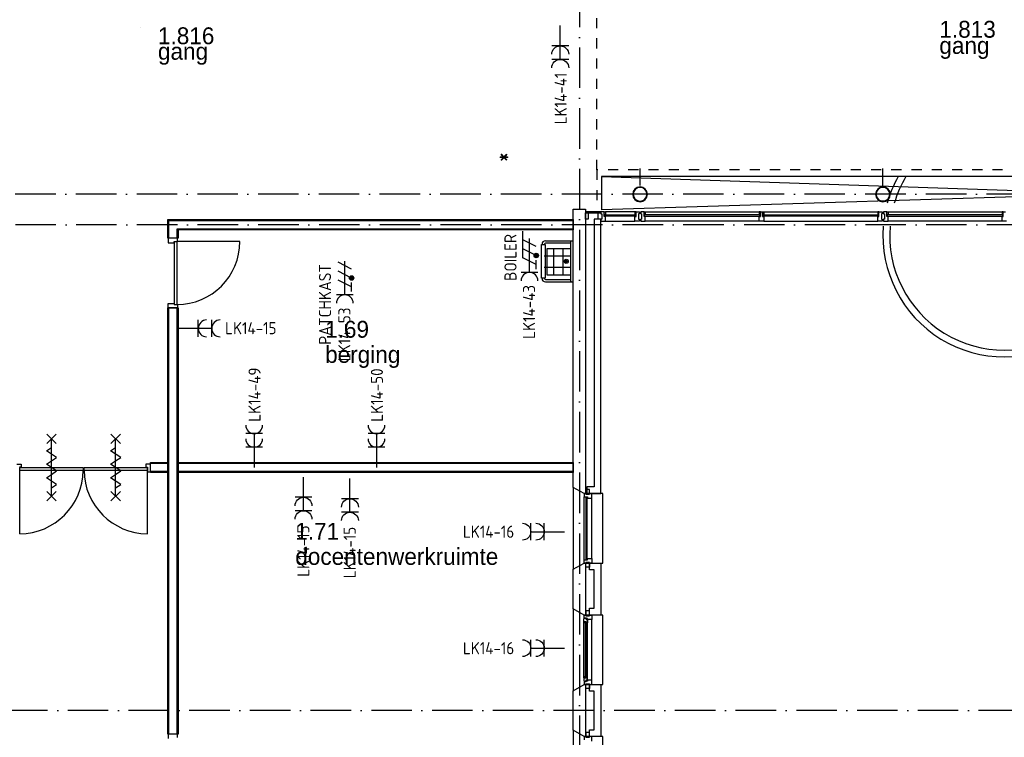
# Model space of a CAD drawing. Header units: millimetres. Extents: x -6587 to 112885, y 244 to 84344.
# Tile 11 of 50: x 25477 to 40075, y 34108 to 44743. Entities that reach past the tile are written whole.
import ezdxf
from ezdxf.enums import TextEntityAlignment as Align

# ---------------------------------------------------------------- set-up
doc = ezdxf.new("R2010")
doc.units = ezdxf.units.MM
doc.header["$LTSCALE"] = 100
doc.linetypes.add('DASHDOT', pattern=[9, 6, -1.5, 0, -1.5])
doc.linetypes.add('DASHED', pattern=[3, 1.5, -1.5])
doc.layers.get('0').update_dxf_attribs({"linetype": 'CONTINUOUS'})
for name, color, linetype in [('AL$1----_ALGEMEEN', 7, 'CONTINUOUS'), ('AL$7----_STRAMIEN', 1, 'DASHDOT'), ('AL21----_BUITENWAND', 4, 'CONTINUOUS'), ('AL21K---_ISOLATIE', 1, 'CONTINUOUS'), ('AL22----_BINNENWAND', 7, 'CONTINUOUS'), ('AL23----_VLOEREN', 4, 'CONTINUOUS'), ('AL28----_KONSTRUKTIE', 3, 'CONTINUOUS'), ('AL31----_BUITENKOZ', 7, 'CONTINUOUS'), ('AL32----_BINNENKOZ', 7, 'CONTINUOUS'), ('AL32----_DRAAIRICHTING', 1, 'CONTINUOUS'), ('AL34----_BALUSTRADES', 4, 'DASHED'), ('AL65----_BEVEILIGING', 7, 'CONTINUOUS'), ('AL74----_INRSANITAIR', 7, 'CONTINUOUS'), ('ALXOU---_GLAS', 7, 'CONTINUOUS'), ('BOUW', 8, 'CONTINUOUS'), ('EB62203-_ATTRIB', 2, 'CONTINUOUS'), ('EB63103-_ATTRIB', 2, 'CONTINUOUS'), ('EL62203-_KRACHT-WCD230', 3, 'CONTINUOUS'), ('EL63103-_LICHT-WCD230V', 3, 'CONTINUOUS'), ('MAATV-SPARING', 1, 'CONTINUOUS')]:
    doc.layers.add(name, color=color, linetype=linetype)
doc.styles.add('1_8', font='iso', dxfattribs={"width": 0.7, "height": 1.8})
doc.styles.add('BURO-025', font='BUROFONT.shx', dxfattribs={"height": 250})
doc.styles.add('NORATT', font='isocp.shx')
doc.styles.get("Standard").update_dxf_attribs({"font": 'iso.shx'})

# ---------------------------------------------------------------- blocks, each defined once
blk = doc.blocks.new('ES3W2A')
for p, q in [((1.25, 2), (-1.25, 2)), ((1.25, 2), (-1.25, 2)), ((0, 2), (0, -3)), ((0, 2), (0, -3)), ((1.25, 0), (-1.25, 0)), ((1.25, 0), (-1.25, 0))]:
    blk.add_line(p, q)
for centre in [(0, 3.25), (0, 3.25), (0, 1.25), (0, 1.25)]:
    blk.add_arc(centre, 1.25, 180, 0)
for tag, style, flags, p in [('VERMOGEN', 'NORATT', 9, (-2.5, 5)), ('VERMOGEN', '1_8', 9, (-2.5, 5)), ('GROEP', 'NORATT', 8, (0, 5)), ('GROEP', '1_8', 8, (0, 5)), ('SCHAK', 'NORATT', 8, (2.5, 5)), ('SCHAK', '1_8', 8, (2.5, 5)), ('GELIJK', 'NORATT', 9, (5, 5)), ('GELIJK', '1_8', 9, (5, 5)), ('KAST', 'NORATT', 9, (7, 5)), ('KAST', '1_8', 9, (7, 5)), ('TAL', 'NORATT', 8, (2.5, 5)), ('TAL', '1_8', 8, (2.5, 5))]:
    blk.add_attdef(tag, text='', height=1.8, rotation=90, dxfattribs=dict(style=style, flags=flags)).set_placement(p, align=Align.MIDDLE_CENTER)
at = {"width": 0.7, "flags": 8}
for style in ['NORATT', '1_8']:
    blk.add_attdef('DOEL', text='', height=1.8, rotation=90, dxfattribs=dict(at, style=style)).set_placement((-2.5, 5), align=Align.MIDDLE_LEFT)
at = {"flags": 9}
for style in ['NORATT', '1_8']:
    blk.add_attdef('M_CODE', text='', height=1.8, dxfattribs=dict(at, style=style)).set_placement((0, 0), align=Align.MIDDLE_CENTER)
blk = doc.blocks.new('ES2W2A')
at = {"color": 0}
for p, q in [((-1.25, 2), (1.25, 2)), ((0, 2), (0, -3))]:
    blk.add_line(p, q, dxfattribs=at)
at = {"color": 1}
for p, q in [((-1, 1.5), (-1, 0.17)), ((-1, 0.83), (1, -0.17)), ((-1.2, -0.77), (-1.2, -0.23)), ((-1.07, -0.83), (-1.07, -0.17)), ((-1, -0.5), (1, -1.5)), ((-0.93, -0.83), (-0.93, -0.17)), ((-0.8, -0.77), (-0.8, -0.23)), ((-1, -1.83), (1, -2.83))]:
    blk.add_line(p, q, dxfattribs=at)
blk.add_circle((-1, -0.5), 0.333, dxfattribs=at)
at = {"color": 0}
blk.add_arc((0, 3.25), 1.25, 180, 0, dxfattribs=at)
at = {"style": '1_8'}
for tag, flags, p in [('VERMOGEN', 9, (-2.5, 5)), ('GROEP', 8, (0, 5)), ('SCHAK', 8, (2.5, 5)), ('GELIJK', 9, (5, 5)), ('KAST', 9, (7, 5)), ('TAL', 8, (2.5, 5))]:
    blk.add_attdef(tag, text='', height=1.8, rotation=90, dxfattribs=dict(at, flags=flags)).set_placement(p, align=Align.MIDDLE_CENTER)
at = {"style": '1_8', "width": 0.7, "flags": 8}
blk.add_attdef('DOEL', text='', height=1.8, rotation=90, dxfattribs=at).set_placement((-2.5, 5), align=Align.MIDDLE_LEFT)
at = {"style": '1_8', "flags": 9}
blk.add_attdef('M_CODE', text='', height=1.8, dxfattribs=at).set_placement((0, 0), align=Align.MIDDLE_CENTER)

msp = doc.modelspace()

# ---------------------------------------------------------------- linework, layer by layer
at = {"color": 8, "linetype": 'Continuous'}
for p, q in [((25432.8, 38158), (25499.8, 38158)), ((25499.8, 38111), (25476.3, 38111)), ((25499.8, 38158), (25499.8, 38111)), ((27416.8, 38158), (27349.8, 38158)), ((27349.8, 38158), (27349.8, 38111)), ((27349.8, 38111), (27371.3, 38111)), ((27371.3, 38111), (27371.3, 38044)), ((27416.8, 38044), (27416.8, 38158)), ((25478.3, 37123.5), (25478.3, 38064)), ((27371.3, 37123.5), (27371.3, 38064)), ((27371.3, 38044), (27416.8, 38044))]:
    msp.add_line(p, q, dxfattribs=at)
for centre, start, end in [((25469.4, 38072.9), 270.53799, 359.46201), ((27380.3, 38072.9), 180.53799, 269.46201)]:
    msp.add_arc(centre, 949.5, start, end, dxfattribs=at)
at = {"layer": 'AL$1----_ALGEMEEN', "color": 8}
for radius, start, end in [(1800, 151.00572, 164.56701), (1700, 149.12043, 163.63444), (1800, 175.53916, 4.46084), (1700, 175.27617, 4.72383)]:
    msp.add_arc((40075.2, 41545), radius, start, end, dxfattribs=at)
at = {"layer": 'AL$7----_STRAMIEN', "color": 1}
for p, q in [((33774.8, 76734.4), (33774.8, 7509.2)), ((76417.2, 42155), (4672.8, 42155)), ((81821.1, 41705), (3582.8, 41705)), ((94298.3, 34506.8), (16060, 34506.8))]:
    msp.add_line(p, q, dxfattribs=at)
at = {"layer": 'AL21----_BUITENWAND', "color": 8}
for p, q in [((33994.8, 41785), (33994.8, 37820)), ((34094.8, 41785), (33994.8, 41785)), ((34094.8, 37720), (34094.8, 41785)), ((33994.8, 37820), (33884.8, 37820)), ((33884.8, 37820), (33884.8, 37720)), ((33884.8, 37720), (34094.8, 37720)), ((33925.8, 36590), (33925.8, 36690)), ((33925.8, 36690), (34094.8, 36690)), ((34094.8, 36690), (34094.8, 35920)), ((33994.8, 36590), (33925.8, 36590)), ((33994.8, 36020), (33994.8, 36590)), ((33925.8, 36020), (33994.8, 36020)), ((33925.8, 35920), (33925.8, 36020)), ((34094.8, 35920), (33925.8, 35920)), ((33925.8, 34790), (33925.8, 34890)), ((33925.8, 34890), (34094.8, 34890)), ((34094.8, 34890), (34094.8, 34120)), ((33994.8, 34790), (33925.8, 34790)), ((33994.8, 34220), (33994.8, 34790)), ((33925.8, 34220), (33994.8, 34220)), ((33925.8, 34120), (33925.8, 34220)), ((34094.8, 34120), (33925.8, 34120))]:
    msp.add_line(p, q, dxfattribs=at)
at = {"layer": 'AL21K---_ISOLATIE', "color": 8, "linetype": 'Continuous'}
for p, q in [((33864.8, 36590), (33864.8, 36020)), ((33864.8, 34790), (33864.8, 34220))]:
    msp.add_line(p, q, dxfattribs=at)
at = {"layer": 'AL22----_BINNENWAND', "color": 8}
for p, q in [((27674.8, 41505), (27674.8, 41780)), ((27674.8, 41780), (33684.8, 41780)), ((33684.8, 41780), (33684.8, 41630)), ((33684.8, 41630), (27824.8, 41630)), ((27824.8, 41630), (27824.8, 41505)), ((27824.8, 41505), (27674.8, 41505)), ((27674.8, 34156.1), (27674.8, 40471)), ((27674.8, 40471), (27824.8, 40471)), ((27824.8, 40471), (27824.8, 34156.1)), ((27416.8, 38030), (27416.8, 38180)), ((27416.8, 38180), (27674.8, 38180)), ((27674.8, 38180), (27674.8, 38030)), ((27824.8, 38030), (27824.8, 38180)), ((27824.8, 38180), (33684.8, 38180)), ((33684.8, 38180), (33684.8, 38030)), ((27674.8, 38030), (27416.8, 38030)), ((33684.8, 38030), (27824.8, 38030)), ((27824.8, 34156.1), (27674.8, 34156.1))]:
    msp.add_line(p, q, dxfattribs=at)
at = {"layer": 'AL22----_BINNENWAND', "color": 8, "linetype": 'Continuous'}
for p, q in [((27689.8, 41505), (27689.8, 41765)), ((27689.8, 41765), (33684.8, 41765)), ((27809.8, 41505), (27809.8, 41645)), ((27809.8, 41645), (33684.8, 41645)), ((27689.8, 34156.1), (27689.8, 40471)), ((27809.8, 34156.1), (27809.8, 40471)), ((27674.8, 38165), (27416.8, 38165)), ((33684.8, 38165), (27824.8, 38165)), ((27674.8, 38045), (27416.8, 38045)), ((33684.8, 38045), (27824.8, 38045))]:
    msp.add_line(p, q, dxfattribs=at)
at = {"layer": 'AL23----_VLOEREN', "color": 8}
for p, q in [((49649.8, 42417.5), (34104.8, 42417.5)), ((34104.8, 42417.5), (34104.8, 41924)), ((34104.8, 42417.5), (49555, 41895)), ((49649.8, 42417.5), (34104.8, 41924))]:
    msp.add_line(p, q, dxfattribs=at)
at = {"layer": 'AL28----_KONSTRUKTIE', "color": 8, "linetype": 'Continuous'}
for p, q in [((27274.8, 44622.8), (27274.8, 44622.8)), ((27274.8, 44622.8), (27274.8, 44622.8)), ((33684.8, 37812.4), (33684.8, 41935)), ((33684.8, 41935), (33864.8, 41935)), ((33864.8, 41935), (33864.8, 37720)), ((33844.8, 37720), (33684.8, 37812.4)), ((33864.8, 37720), (33844.8, 37720))]:
    msp.add_line(p, q, dxfattribs=at)
at = {"layer": 'AL28----_KONSTRUKTIE', "color": 8}
for p, q in [((34674.8, 42285.5), (34674.8, 42538.5)), ((38274.8, 42285.5), (38274.8, 42538.5)), ((33684.8, 36597.6), (33844.8, 36690)), ((33844.8, 36690), (33864.8, 36690)), ((33864.8, 36690), (33864.8, 35920)), ((33684.8, 36012.4), (33684.8, 36597.6)), ((33844.8, 35920), (33684.8, 36012.4)), ((33864.8, 35920), (33844.8, 35920)), ((33684.8, 34797.6), (33844.8, 34890)), ((33844.8, 34890), (33864.8, 34890)), ((33864.8, 34890), (33864.8, 34120)), ((33684.8, 34212.4), (33684.8, 34797.6)), ((33844.8, 34120), (33684.8, 34212.4)), ((33864.8, 34120), (33844.8, 34120))]:
    msp.add_line(p, q, dxfattribs=at)
for centre, radius, start, end in [((34674.8, 42155), 109.5, 0, 180), ((34674.8, 42155), 101.5, 0, 180), ((38274.8, 42155), 109.5, 0, 180), ((38274.8, 42155), 101.5, 0, 180), ((34674.8, 42155), 109.5, 180, 0), ((34674.8, 42155), 101.5, 180, 0), ((38274.8, 42155), 109.5, 180, 0), ((38274.8, 42155), 101.5, 180, 0)]:
    msp.add_arc(centre, radius, start, end, dxfattribs=at)
at = {"layer": 'AL31----_BUITENKOZ', "color": 8}
for p, q in [((34089.8, 41895), (33864.8, 41895)), ((33864.8, 41895), (33864.8, 41880)), ((34089.8, 41880), (34089.8, 41895)), ((34144.8, 41895), (34094.8, 41895)), ((34094.8, 41895), (34094.8, 41865.5)), ((34144.8, 41857), (34144.8, 41895)), ((34144.8, 41895), (34161.8, 41895)), ((34144.8, 41828), (34144.8, 41895)), ((34598.8, 41895), (34161.8, 41895)), ((34161.8, 41895), (34161.8, 41857)), ((34615.8, 41895), (34598.8, 41895)), ((34598.8, 41895), (34598.8, 41857)), ((34615.8, 41857), (34615.8, 41895)), ((34615.8, 41828), (34615.8, 41895)), ((34615.8, 41895), (34665.8, 41895)), ((34665.8, 41895), (34665.8, 41865.5)), ((34733.8, 41895), (34683.8, 41895)), ((34683.8, 41895), (34683.8, 41865.5)), ((34733.8, 41857), (34733.8, 41895)), ((34733.8, 41895), (34750.8, 41895)), ((34733.8, 41828), (34733.8, 41895)), ((34750.8, 41895), (34750.8, 41857)), ((34750.8, 41895), (36441.3, 41895)), ((36458.3, 41895), (36441.3, 41895)), ((36441.3, 41895), (36441.3, 41857)), ((36458.3, 41857), (36458.3, 41895)), ((36458.3, 41828), (36458.3, 41895)), ((36458.3, 41895), (36491.3, 41895)), ((36491.3, 41895), (36491.3, 41828)), ((36491.3, 41857), (36491.3, 41895)), ((36491.3, 41895), (36508.3, 41895)), ((36508.3, 41895), (38198.8, 41895)), ((36508.3, 41895), (36508.3, 41857)), ((38215.8, 41895), (38198.8, 41895)), ((38198.8, 41895), (38198.8, 41857)), ((38215.8, 41857), (38215.8, 41895)), ((38215.8, 41828), (38215.8, 41895)), ((38215.8, 41895), (38265.8, 41895)), ((38265.8, 41895), (38265.8, 41865.5)), ((38333.8, 41895), (38283.8, 41895)), ((38283.8, 41895), (38283.8, 41865.5)), ((38333.8, 41857), (38333.8, 41895)), ((38333.8, 41895), (38350.8, 41895)), ((38333.8, 41828), (38333.8, 41895)), ((38350.8, 41895), (38350.8, 41857)), ((38350.8, 41895), (40041.3, 41895)), ((40058.3, 41895), (40041.3, 41895)), ((40041.3, 41895), (40041.3, 41857)), ((40058.3, 41857), (40058.3, 41895)), ((40058.3, 41828), (40058.3, 41895)), ((40058.3, 41895), (40091.3, 41895)), ((33864.8, 41880), (33905.8, 41880)), ((33864.8, 41786), (33864.8, 41880)), ((33864.8, 41880), (34089.8, 41880)), ((33905.8, 41786), (33864.8, 41786)), ((33905.8, 41880), (33905.8, 41786)), ((34094.8, 41865.5), (34108.8, 41865.5)), ((34108.8, 41785.5), (34094.8, 41785.5)), ((34094.8, 41785.5), (34094.8, 41756)), ((34094.8, 41756), (34161.8, 41756)), ((34108.8, 41865.5), (34108.8, 41785.5)), ((34161.8, 41857), (34144.8, 41857)), ((34144.8, 41828), (34144.8, 41857)), ((34144.8, 41857), (34161.8, 41857)), ((34161.8, 41828), (34144.8, 41828)), ((34161.8, 41828), (34144.8, 41828)), ((34161.8, 41853), (34148.8, 41853)), ((34148.8, 41853), (34148.8, 41832)), ((34148.8, 41832), (34161.8, 41832)), ((34161.8, 41857), (34161.8, 41853)), ((34161.8, 41832), (34161.8, 41828)), ((34161.8, 41756), (34161.8, 41828)), ((34161.8, 41756), (34598.8, 41756)), ((34598.8, 41857), (34615.8, 41857)), ((34598.8, 41857), (34598.8, 41853)), ((34615.8, 41857), (34598.8, 41857)), ((34598.8, 41853), (34611.8, 41853)), ((34611.8, 41832), (34598.8, 41832)), ((34598.8, 41832), (34598.8, 41828)), ((34598.8, 41828), (34615.8, 41828)), ((34598.8, 41828), (34615.8, 41828)), ((34598.8, 41756), (34598.8, 41828)), ((34665.8, 41756), (34598.8, 41756)), ((34611.8, 41853), (34611.8, 41832)), ((34615.8, 41828), (34615.8, 41857)), ((34665.8, 41865.5), (34651.8, 41865.5)), ((34651.8, 41865.5), (34651.8, 41785.5)), ((34651.8, 41785.5), (34665.8, 41785.5)), ((34665.8, 41785.5), (34665.8, 41756)), ((34683.8, 41865.5), (34697.8, 41865.5)), ((34697.8, 41785.5), (34683.8, 41785.5)), ((34683.8, 41785.5), (34683.8, 41756)), ((34683.8, 41756), (34750.8, 41756)), ((34697.8, 41865.5), (34697.8, 41785.5)), ((34750.8, 41857), (34733.8, 41857)), ((34733.8, 41828), (34733.8, 41857)), ((34733.8, 41857), (34750.8, 41857)), ((34750.8, 41828), (34733.8, 41828)), ((34750.8, 41828), (34733.8, 41828)), ((34750.8, 41853), (34737.8, 41853)), ((34737.8, 41853), (34737.8, 41832)), ((34737.8, 41832), (34750.8, 41832)), ((34750.8, 41857), (34750.8, 41853)), ((34750.8, 41832), (34750.8, 41828)), ((34750.8, 41756), (34750.8, 41828)), ((36441.3, 41756), (34750.8, 41756)), ((36441.3, 41857), (36441.3, 41853)), ((36458.3, 41857), (36441.3, 41857)), ((36441.3, 41857), (36458.3, 41857)), ((36441.3, 41853), (36454.3, 41853)), ((36454.3, 41832), (36441.3, 41832)), ((36441.3, 41832), (36441.3, 41828)), ((36441.3, 41828), (36458.3, 41828)), ((36441.3, 41756), (36441.3, 41828)), ((36441.3, 41828), (36458.3, 41828)), ((36508.3, 41756), (36441.3, 41756)), ((36454.3, 41853), (36454.3, 41832)), ((36458.3, 41828), (36458.3, 41857)), ((36491.3, 41828), (36491.3, 41857)), ((36491.3, 41857), (36508.3, 41857)), ((36508.3, 41857), (36491.3, 41857)), ((36491.3, 41828), (36508.3, 41828)), ((36508.3, 41828), (36491.3, 41828)), ((36508.3, 41853), (36495.3, 41853)), ((36495.3, 41853), (36495.3, 41832)), ((36495.3, 41832), (36508.3, 41832)), ((36508.3, 41857), (36508.3, 41853)), ((36508.3, 41832), (36508.3, 41828)), ((36508.3, 41828), (36508.3, 41756)), ((36508.3, 41756), (38198.8, 41756)), ((38198.8, 41857), (38215.8, 41857)), ((38198.8, 41857), (38198.8, 41853)), ((38215.8, 41857), (38198.8, 41857)), ((38198.8, 41853), (38211.8, 41853)), ((38211.8, 41832), (38198.8, 41832)), ((38198.8, 41832), (38198.8, 41828)), ((38198.8, 41828), (38215.8, 41828)), ((38198.8, 41756), (38198.8, 41828)), ((38198.8, 41828), (38215.8, 41828)), ((38265.8, 41756), (38198.8, 41756)), ((38211.8, 41853), (38211.8, 41832)), ((38215.8, 41828), (38215.8, 41857)), ((38265.8, 41865.5), (38251.8, 41865.5)), ((38251.8, 41865.5), (38251.8, 41785.5)), ((38251.8, 41785.5), (38265.8, 41785.5)), ((38265.8, 41785.5), (38265.8, 41756)), ((38283.8, 41865.5), (38297.8, 41865.5)), ((38297.8, 41785.5), (38283.8, 41785.5)), ((38283.8, 41785.5), (38283.8, 41756)), ((38283.8, 41756), (38350.8, 41756)), ((38297.8, 41865.5), (38297.8, 41785.5)), ((38350.8, 41857), (38333.8, 41857)), ((38333.8, 41828), (38333.8, 41857)), ((38333.8, 41857), (38350.8, 41857)), ((38350.8, 41828), (38333.8, 41828)), ((38350.8, 41828), (38333.8, 41828)), ((38350.8, 41853), (38337.8, 41853)), ((38337.8, 41853), (38337.8, 41832)), ((38337.8, 41832), (38350.8, 41832)), ((38350.8, 41857), (38350.8, 41853)), ((38350.8, 41832), (38350.8, 41828)), ((38350.8, 41756), (38350.8, 41828)), ((40041.3, 41756), (38350.8, 41756)), ((40041.3, 41857), (40041.3, 41853)), ((40058.3, 41857), (40041.3, 41857)), ((40041.3, 41857), (40058.3, 41857)), ((40041.3, 41853), (40054.3, 41853)), ((40054.3, 41832), (40041.3, 41832)), ((40041.3, 41832), (40041.3, 41828)), ((40041.3, 41828), (40058.3, 41828)), ((40041.3, 41756), (40041.3, 41828)), ((40041.3, 41828), (40058.3, 41828)), ((40108.3, 41756), (40041.3, 41756)), ((40054.3, 41853), (40054.3, 41832)), ((40058.3, 41828), (40058.3, 41857)), ((33844.8, 37720), (33684.8, 37812.4)), ((33684.8, 37812.4), (33684.8, 36597.6)), ((34124.8, 37720), (33844.8, 37720)), ((33844.8, 36740), (33844.8, 37670)), ((33925.8, 37781), (33869.8, 37781)), ((33869.8, 37781), (33869.8, 37710)), ((33869.8, 37710), (33925.8, 37710)), ((33925.8, 37710), (33925.8, 37781)), ((34124.8, 36690), (34124.8, 37720)), ((33958.8, 36757), (33958.8, 37653)), ((33684.8, 36597.6), (33844.8, 36690)), ((33844.8, 36690), (34124.8, 36690)), ((33869.8, 36700), (33925.8, 36700)), ((33869.8, 36629), (33869.8, 36700)), ((33925.8, 36700), (33925.8, 36629)), ((33925.8, 36629), (33869.8, 36629)), ((33844.8, 35920), (33684.8, 36012.4)), ((33684.8, 36012.4), (33684.8, 34797.6)), ((34124.8, 35920), (33844.8, 35920)), ((33844.8, 35920), (33869.8, 35920)), ((33844.8, 35876), (33844.8, 35920)), ((33925.8, 35981), (33869.8, 35981)), ((33869.8, 35981), (33869.8, 35910)), ((33869.8, 35920), (33869.8, 35910)), ((33869.8, 35910), (33925.8, 35910)), ((33869.8, 35910), (33925.8, 35910)), ((33925.8, 35910), (33925.8, 35981)), ((33925.8, 35910), (33925.8, 35920)), ((33925.8, 35920), (33958.8, 35920)), ((33958.8, 35920), (33958.8, 35853)), ((34124.8, 34890), (34124.8, 35920)), ((33841.8, 35863.3), (33846.1, 35865.7)), ((33841.8, 35820.8), (33841.8, 35863.3)), ((33882.8, 35820.8), (33841.8, 35820.8)), ((33841.8, 34989.2), (33841.8, 35820.8)), ((33844.1, 35820.8), (33857.7, 35820.8)), ((33844.1, 35803.8), (33844.1, 35820.8)), ((33857.7, 35803.8), (33844.1, 35803.8)), ((33880.8, 35876), (33844.8, 35876)), ((33846.1, 35865.7), (33846.1, 35872.8)), ((33846.1, 35872.8), (33875.8, 35872.8)), ((33857.7, 35820.8), (33857.7, 35803.8)), ((33875.8, 35872.8), (33875.8, 35850.3)), ((33875.8, 35850.3), (33880.8, 35850.3)), ((33880.8, 35870), (33880.8, 35876)), ((33895.8, 35870), (33880.8, 35870)), ((33880.8, 35850.3), (33880.8, 35858.3)), ((33880.8, 35858.3), (33895.8, 35858.3)), ((33882.8, 35803.8), (33882.8, 35820.8)), ((33895.8, 35805.9), (33882.8, 35803.8)), ((33895.8, 35853), (33895.8, 35870)), ((33895.8, 35858.3), (33895.8, 35853)), ((33958.8, 35853), (33895.8, 35853)), ((33895.8, 35853), (33895.8, 35805.9)), ((33895.8, 35004.1), (33895.8, 35805.9)), ((33958.8, 34957), (33958.8, 35853)), ((33684.8, 34797.6), (33844.8, 34890)), ((33882.8, 34989.2), (33841.8, 34989.2)), ((33841.8, 34989.2), (33841.8, 34946.7)), ((33841.8, 34946.7), (33846.1, 34944.2)), ((33857.7, 35006.2), (33844.1, 35006.2)), ((33844.1, 35006.2), (33844.1, 34989.2)), ((33844.1, 34989.2), (33857.7, 34989.2)), ((33880.8, 34934), (33844.8, 34934)), ((33844.8, 34934), (33844.8, 34890)), ((33844.8, 34890), (34124.8, 34890)), ((33844.8, 34890), (33869.8, 34890)), ((33846.1, 34944.2), (33846.1, 34937.2)), ((33846.1, 34937.2), (33875.8, 34937.2)), ((33857.7, 34989.2), (33857.7, 35006.2)), ((33869.8, 34900), (33925.8, 34900)), ((33869.8, 34829), (33869.8, 34900)), ((33869.8, 34890), (33869.8, 34900)), ((33869.8, 34900), (33925.8, 34900)), ((33875.8, 34937.2), (33875.8, 34959.7)), ((33875.8, 34959.7), (33880.8, 34959.7)), ((33880.8, 34959.7), (33880.8, 34951.7)), ((33880.8, 34951.7), (33895.8, 34951.7)), ((33895.8, 34940), (33880.8, 34940)), ((33880.8, 34940), (33880.8, 34934)), ((33895.8, 35004.1), (33882.8, 35006.2)), ((33882.8, 35006.2), (33882.8, 34989.2)), ((33895.8, 34957), (33895.8, 35004.1)), ((33958.8, 34957), (33895.8, 34957)), ((33895.8, 34957), (33895.8, 34940)), ((33895.8, 34951.7), (33895.8, 34957)), ((33925.8, 34900), (33925.8, 34829)), ((33925.8, 34900), (33925.8, 34890)), ((33925.8, 34890), (33958.8, 34890)), ((33958.8, 34890), (33958.8, 34957)), ((33925.8, 34829), (33869.8, 34829)), ((33844.8, 34120), (33684.8, 34212.4)), ((33684.8, 34212.4), (33684.8, 32997.6)), ((33925.8, 34181), (33869.8, 34181)), ((33869.8, 34181), (33869.8, 34110)), ((33925.8, 34110), (33925.8, 34181)), ((34124.8, 34120), (33844.8, 34120)), ((33869.8, 34110), (33925.8, 34110)), ((34124.8, 33090), (34124.8, 34120))]:
    msp.add_line(p, q, dxfattribs=at)
at = {"layer": 'AL31----_BUITENKOZ', "color": 8, "linetype": 'Continuous'}
for p, q in [((34052.8, 41785.5), (34052.8, 41880)), ((34052.8, 41880), (34094.8, 41880)), ((34094.8, 41785.5), (34052.8, 41785.5)), ((34052.8, 41785.5), (34052.8, 41785.5)), ((34094.8, 41880), (34094.8, 41865.5)), ((34094.8, 41865.5), (34108.8, 41865.5)), ((34108.8, 41785.5), (34094.8, 41785.5)), ((34108.8, 41865.5), (34108.8, 41785.5)), ((25478.3, 38064), (25478.3, 38105)), ((25478.3, 38105), (26418.8, 38105)), ((26418.8, 38105), (26418.8, 38064)), ((26430.8, 38064), (26430.8, 38105)), ((26430.8, 38105), (27369.3, 38105)), ((27369.3, 38105), (27369.3, 38064)), ((26418.8, 38064), (25478.3, 38064)), ((27369.3, 38064), (26430.8, 38064)), ((33869.8, 37720), (33844.8, 37720)), ((33844.8, 37720), (33844.8, 37670)), ((33844.8, 37670), (33844.8, 37670)), ((33844.8, 37670), (33895.8, 37670)), ((33869.8, 37710), (33869.8, 37720)), ((33869.8, 37720), (33869.8, 37720)), ((33925.8, 37710), (33869.8, 37710)), ((33891.8, 37665), (33870.8, 37665)), ((33870.8, 37665), (33870.8, 36745)), ((33891.8, 36745), (33891.8, 37665)), ((33895.8, 37670), (33895.8, 37653)), ((33958.8, 37720), (33925.8, 37720)), ((33925.8, 37720), (33925.8, 37710)), ((33958.8, 37653), (33958.8, 37720)), ((33895.8, 37653), (33958.8, 37653)), ((33958.8, 37653), (33958.8, 37653)), ((33958.8, 37653), (33958.8, 37653)), ((33958.8, 37653), (33958.8, 37653)), ((33958.8, 37653), (33958.8, 37653)), ((33844.8, 36740), (33844.8, 36740)), ((33844.8, 36740), (33895.8, 36740)), ((33844.8, 36690), (33844.8, 36740)), ((33869.8, 36690), (33844.8, 36690)), ((33925.8, 36700), (33869.8, 36700)), ((33869.8, 36700), (33869.8, 36690)), ((33869.8, 36690), (33869.8, 36690)), ((33870.8, 36745), (33891.8, 36745)), ((33895.8, 36740), (33895.8, 36757)), ((33895.8, 36757), (33958.8, 36757)), ((33925.8, 36690), (33925.8, 36700)), ((33958.8, 36690), (33925.8, 36690)), ((33958.8, 36757), (33958.8, 36757)), ((33958.8, 36757), (33958.8, 36757)), ((33958.8, 36757), (33958.8, 36757)), ((33958.8, 36757), (33958.8, 36757)), ((33958.8, 36757), (33958.8, 36690)), ((33880.8, 35818.8), (33859.8, 35818.8)), ((33859.8, 35818.8), (33859.8, 34991.2)), ((33880.8, 34991.2), (33880.8, 35818.8)), ((33859.8, 34991.2), (33880.8, 34991.2)), ((33869.8, 34120), (33844.8, 34120)), ((33844.8, 34120), (33844.8, 34070)), ((33869.8, 34110), (33869.8, 34120)), ((33869.8, 34120), (33869.8, 34120)), ((33925.8, 34110), (33869.8, 34110)), ((33958.8, 34120), (33925.8, 34120)), ((33925.8, 34120), (33925.8, 34110)), ((33958.8, 34053), (33958.8, 34120))]:
    msp.add_line(p, q, dxfattribs=at)
at = {"layer": 'AL32----_BINNENKOZ', "color": 8}
for p, q in [((27819.3, 41505), (27680.3, 41505)), ((27680.3, 41505), (27680.3, 41438)), ((27819.3, 41455), (27819.3, 41505)), ((27680.3, 41438), (27768.3, 41438)), ((27768.3, 41455), (27768.3, 40521)), ((27768.3, 41438), (27768.3, 41455)), ((27768.3, 41455), (27819.3, 41455)), ((27808.3, 41455), (27808.3, 40521)), ((27680.3, 40471), (27680.3, 40538)), ((27680.3, 40538), (27768.3, 40538)), ((27819.3, 40471), (27680.3, 40471)), ((27768.3, 40538), (27768.3, 40521)), ((27768.3, 40521), (27819.3, 40521)), ((27819.3, 40521), (27819.3, 40471)), ((27819.3, 34156.1), (27680.3, 34156.1)), ((27680.3, 34156.1), (27680.3, 34089.1)), ((27819.3, 34106.1), (27819.3, 34156.1))]:
    msp.add_line(p, q, dxfattribs=at)
at = {"layer": 'AL32----_DRAAIRICHTING', "color": 8}
msp.add_line((28742.3, 41455), (27808.3, 41455), dxfattribs=at)
msp.add_arc((27808.3, 41455), 934, 270, 0, dxfattribs=at)
at = {"layer": 'AL34----_BALUSTRADES', "color": 8}
for p, q in [((34034.8, 42517.5), (34034.8, 44817.5)), ((49649.8, 42517.5), (34034.8, 42517.5)), ((34034.8, 42517.5), (34034.8, 41924))]:
    msp.add_line(p, q, dxfattribs=at)
at = {"layer": 'AL65----_BEVEILIGING', "color": 8, "linetype": 'Continuous'}
for p, q in [((25878.6, 38460), (26018.6, 38600)), ((26018.6, 38460), (25878.6, 38600)), ((26830.1, 38460), (26970.1, 38600)), ((26970.1, 38460), (26830.1, 38600)), ((25873.6, 38355), (25948.6, 38405)), ((25948.6, 37680), (25948.6, 38530)), ((26825.1, 38355), (26900.1, 38405)), ((26900.1, 37680), (26900.1, 38530)), ((26023.6, 38255), (25873.6, 38355)), ((25948.6, 38205), (26023.6, 38255)), ((26975.1, 38255), (26825.1, 38355)), ((26900.1, 38205), (26975.1, 38255)), ((25873.6, 38155), (25948.6, 38205)), ((26023.6, 38055), (25873.6, 38155)), ((26825.1, 38155), (26900.1, 38205)), ((26975.1, 38055), (26825.1, 38155)), ((25873.6, 37955), (25948.6, 38005)), ((26023.6, 37855), (25873.6, 37955)), ((25948.6, 38005), (26023.6, 38055)), ((26825.1, 37955), (26900.1, 38005)), ((26975.1, 37855), (26825.1, 37955)), ((26900.1, 38005), (26975.1, 38055)), ((25948.6, 37805), (26023.6, 37855)), ((26900.1, 37805), (26975.1, 37855)), ((25878.6, 37610), (26018.6, 37750)), ((26018.6, 37610), (25878.6, 37750)), ((26830.1, 37610), (26970.1, 37750)), ((26970.1, 37610), (26830.1, 37750))]:
    msp.add_line(p, q, dxfattribs=at)
at = {"layer": 'AL74----_INRSANITAIR', "color": 8}
for p, q in [((32930, 41606.3), (32930, 41206.3)), ((33271, 41466.8), (33682.6, 41466.8)), ((33211, 41411.8), (33266, 41411.8)), ((33211, 40911.8), (33211, 41411.8)), ((33221, 41416.8), (33221, 41411.8)), ((33256, 41416.8), (33256, 41411.8)), ((33266, 41411.8), (33266, 40911.8)), ((33636, 41431.8), (33271, 41431.8)), ((33646, 40866.8), (33646, 41456.8)), ((33681, 40866.8), (33681, 41456.8)), ((33581, 41152.2), (33581, 41170.7)), ((33588.9, 41161.8), (33573, 41161.8)), ((33266, 40911.8), (33211, 40911.8)), ((33221, 40911.8), (33221, 40906.8)), ((33256, 40911.8), (33256, 40906.8)), ((33271, 40891.8), (33636, 40891.8)), ((33271, 40856.8), (33671, 40856.8))]:
    msp.add_line(p, q, dxfattribs=at)
at = {"layer": 'AL74----_INRSANITAIR', "color": 8, "linetype": 'Continuous'}
for p, q in [((33641.8, 41348.3), (33290.1, 41348.3)), ((33290.1, 41348.3), (33290.1, 40960.3)), ((33389, 41348.3), (33389, 40960.3)), ((33531.6, 41348.3), (33531.6, 40960.3)), ((33640.2, 41238.1), (33251.3, 41238.1)), ((33636.9, 41068.9), (33254.5, 41068.9)), ((33290.1, 40960.3), (33640.2, 40960.3))]:
    msp.add_line(p, q, dxfattribs=at)
at = {"layer": 'AL74----_INRSANITAIR', "color": 8}
for radius in [30, 20]:
    msp.add_circle((33581, 41161.8), radius, dxfattribs=at)
for centre, radius, start, end in [((33271, 41416.8), 50, 90, 180), ((33271, 41416.8), 15, 90, 180), ((33271, 40906.8), 50, 180, 270), ((33271, 40906.8), 15, 180, 270), ((33636, 40901.8), 10, 270, 0), ((33656, 40866.8), 10, 180, 270), ((33671, 40866.8), 10, 270, 0)]:
    msp.add_arc(centre, radius, start, end, dxfattribs=at)
at = {"layer": 'ALXOU---_GLAS', "color": 8}
for p, q in [((34148.8, 41832), (34148.8, 41853)), ((34148.8, 41853), (34611.8, 41853)), ((34611.8, 41832), (34148.8, 41832)), ((34611.8, 41853), (34611.8, 41832)), ((36454.3, 41853), (34737.8, 41853)), ((34737.8, 41853), (34737.8, 41832)), ((34737.8, 41832), (36454.3, 41832)), ((36454.3, 41832), (36454.3, 41853)), ((36495.3, 41832), (36495.3, 41853)), ((36495.3, 41853), (38211.8, 41853)), ((38211.8, 41832), (36495.3, 41832)), ((38211.8, 41853), (38211.8, 41832)), ((40054.3, 41853), (38337.8, 41853)), ((38337.8, 41853), (38337.8, 41832)), ((38337.8, 41832), (40054.3, 41832)), ((40054.3, 41832), (40054.3, 41853))]:
    msp.add_line(p, q, dxfattribs=at)

# ---------------------------------------------------------------- block references
at = {"layer": 'EL62203-_KRACHT-WCD230'}
ref = msp.add_blockref('ES3W2A', (33491.5, 44354.5, 1050), dxfattribs=dict(at, xscale=-100, yscale=100, zscale=100, rotation=180))
ref.add_attrib('GROEP', 'LK14-41', dxfattribs={"layer": 'EB62203-_ATTRIB', "color": 1, "height": 180, "rotation": 90, "style": '1_8', "flags": 8}).set_placement((33497.9, 43193.2, 1050), align=Align.MIDDLE_LEFT)
ref = msp.add_blockref('ES3W2A', (28124.3, 40168), dxfattribs=dict(at, xscale=100, yscale=100, zscale=100, rotation=270))
ref.add_attrib('GROEP', 'LK14-15', dxfattribs={"layer": 'EB62203-_ATTRIB', "color": 1, "height": 180, "style": '1_8', "flags": 8}).set_placement((28523.3, 40171), align=Align.MIDDLE_LEFT)
ref = msp.add_blockref('ES3W2A', (28952.8, 38407.8), dxfattribs=dict(at, xscale=100, yscale=100, zscale=100))
ref.add_attrib('GROEP', 'LK14-49', dxfattribs={"layer": 'EB62203-_ATTRIB', "color": 1, "height": 180, "rotation": 90, "style": 'NORATT', "flags": 8}).set_placement((28959.3, 38784.2), align=Align.MIDDLE_LEFT)
ref = msp.add_blockref('ES3W2A', (30766.8, 38407.8), dxfattribs=dict(at, xscale=100, yscale=100, zscale=100))
ref.add_attrib('GROEP', 'LK14-50', dxfattribs={"layer": 'EB62203-_ATTRIB', "color": 1, "height": 180, "rotation": 90, "style": 'NORATT', "flags": 8}).set_placement((30773.4, 38784.2), align=Align.MIDDLE_LEFT)
ref = msp.add_blockref('ES3W2A', (29684.5, 37664.5, 1050), dxfattribs=dict(at, xscale=-100, yscale=100, zscale=100, rotation=180))
ref.add_attrib('GROEP', 'LK14-15', dxfattribs={"layer": 'EB62203-_ATTRIB', "color": 1, "height": 180, "rotation": 90, "style": '1_8', "flags": 8}).set_placement((29681.5, 36487.2, 1050), align=Align.MIDDLE_LEFT)
ref = msp.add_blockref('ES3W2A', (30373.5, 37643.5, 1050), dxfattribs=dict(at, xscale=-100, yscale=100, zscale=100, rotation=180))
ref.add_attrib('GROEP', 'LK14-15', dxfattribs={"layer": 'EB62203-_ATTRIB', "color": 1, "height": 180, "rotation": 90, "style": '1_8', "flags": 8}).set_placement((30370.5, 36466.2, 1050), align=Align.MIDDLE_LEFT)
ref = msp.add_blockref('ES3W2A', (33255, 37155, 1050), dxfattribs=dict(at, xscale=-100, yscale=100, zscale=100, rotation=90))
ref.add_attrib('GROEP', 'LK14-16', dxfattribs={"layer": 'EB62203-_ATTRIB', "color": 1, "height": 180, "style": '1_8', "flags": 8}).set_placement((32048.7, 37154.6, 1050), align=Align.MIDDLE_LEFT)
ref = msp.add_blockref('ES3W2A', (33255, 35429, 1050), dxfattribs=dict(at, xscale=-100, yscale=100, zscale=100, rotation=90))
ref.add_attrib('GROEP', 'LK14-16', dxfattribs={"layer": 'EB62203-_ATTRIB', "color": 1, "height": 180, "style": '1_8', "flags": 8}).set_placement((32048.7, 35428.6, 1050), align=Align.MIDDLE_LEFT)
at = {"layer": 'EL63103-_LICHT-WCD230V'}
ref = msp.add_blockref('ES2W2A', (33035.6, 41197.6), dxfattribs=dict(at, xscale=100, yscale=100, zscale=100, rotation=180))
ref.add_attrib('DOEL', 'BOILER', dxfattribs={"layer": 'EB63103-_ATTRIB', "color": 1, "height": 180, "rotation": 90, "style": '1_8', "flags": 8}).set_placement((32753.5, 41566.7), align=Align.MIDDLE_RIGHT)
ref.add_attrib('GROEP', 'LK14-43', dxfattribs={"layer": 'EB63103-_ATTRIB', "color": 1, "height": 180, "rotation": 90, "style": '1_8', "flags": 8}).set_placement((33028.9, 40412.3), align=Align.MIDDLE_CENTER)
ref = msp.add_blockref('ES2W2A', (30298, 40864.5), dxfattribs=dict(at, xscale=100, yscale=100, zscale=100, rotation=180))
ref.add_attrib('DOEL', 'PATCHKAST', dxfattribs={"layer": 'EB63103-_ATTRIB', "color": 1, "height": 180, "rotation": 90, "style": '1_8', "flags": 8}).set_placement((30003.4, 41121.3), align=Align.MIDDLE_RIGHT)
ref.add_attrib('GROEP', 'LK14-53', dxfattribs={"layer": 'EB63103-_ATTRIB', "color": 1, "height": 180, "rotation": 90, "style": '1_8', "flags": 8}).set_placement((30291.3, 40079.2), align=Align.MIDDLE_CENTER)

# ---------------------------------------------------------------- texts
at = {"layer": 'BOUW', "style": 'BURO-025'}
for s, p in [('1.813', (39111.9, 44475.7)), ('1.816', (27527.2, 44379.2)), ('gang', (39111.9, 44235.6)), ('gang', (27527.2, 44149.1)), ('1.69', (30005.7, 40029.7)), ('berging', (30005.7, 39656.7)), ('1.71', (29562.9, 37036.2)), ('docentenwerkruimte', (29562.9, 36663.2))]:
    msp.add_text(s, height=250, dxfattribs=at).set_placement(p)
at = {"layer": 'MAATV-SPARING', "color": 8}
msp.add_text('*', height=270, dxfattribs=at).set_placement((32574.4, 42598.2))

doc.saveas('drawing.dxf')
